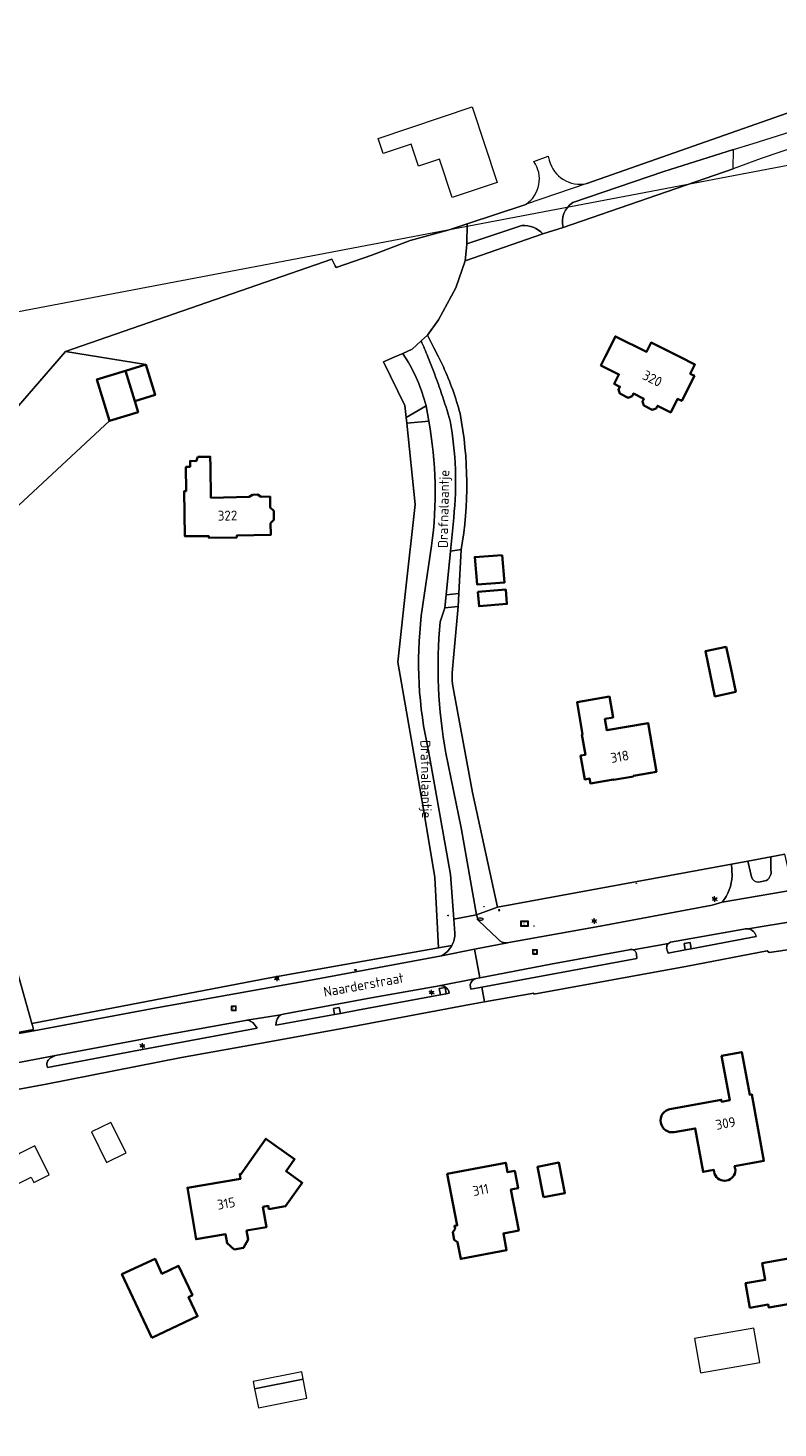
# Model space of a CAD drawing. Header units: metres. Extents: x 140853 to 145288, y 474558 to 480269.
# Tile 121 of 256: x 141701 to 141838, y 478305 to 478560. Entities that reach past the tile are written whole.
import ezdxf
from ezdxf.enums import TextEntityAlignment as Align
from ezdxf.lldxf.tags import DXFTag

# ---------------------------------------------------------------- set-up
doc = ezdxf.new("R2010")
doc.units = ezdxf.units.M
doc.header["$MEASUREMENT"] = 0
for name, color, linetype, lineweight in [('B-WE-GR-BEPLANTING_CULTUUR_BOSPLANTSOEN-G', 90, 'GR-PLANTSOEN', 18), ('B-WE-GR-GRAS_KRUIDENRIJK-G', 80, 'Continuous', 18), ('B-WE-GR-GROENVOORZIENING-G', 80, 'Continuous', 18), ('B-WE-IE-TERREINAFSCHEIDING_KUNSTMATIG_HEKWERK-G', 20, 'IE-TERREINAFSCHEIDING-KUNSTMATIG', 18), ('B-WE-KL-DATA_CAI-S', 90, 'KL-CAI-N', 18), ('B-WE-KL-ET_LS_OV_LICHTMAST-S', 190, 'Continuous', 18), ('B-WE-KL-WATER_BRANDLEIDING_PUT-S', 150, 'Continuous', 18), ('B-WE-KL-WATER_PUT-S', 170, 'Continuous', 18), ('B-WE-OG-BEBOUWING-G', 7, 'Continuous', 35), ('B-WE-OG-BEBOUWING_BIJGEBOUW-G', 7, 'Continuous', 18), ('B-WE-OG-BEBOUWING_HUISNUMMER-T18', 10, 'Continuous', 18), ('B-WE-OG-BEBOUWING_LUIFEL-G', 7, 'Continuous', 18), ('B-WE-OG-BEBOUWING_STRAATNAAM-T18', 10, 'Continuous', 18), ('B-WE-OG-HULPLIJN-G', 50, 'Continuous', 18), ('B-WE-OG-TERREIN_ERF-G', 7, 'Continuous', 18), ('B-WE-RI-GWA_RIOOLPUT-S', 30, 'Continuous', 18), ('B-WE-RI-TERREINKAST-S', 7, 'Continuous', 18), ('B-WE-VH-ONVERHARD-G', 252, 'Continuous', 18), ('B-WE-VH-VERHARDING_ASFALT-G', 252, 'Continuous', 18), ('B-WE-VH-VERHARDING_BETONSTRAATSTEEN-G', 252, 'Continuous', 18), ('B-WE-VH-VERHARDING_HALFVERHARDING-G', 252, 'Continuous', 18), ('X-XX-XX-ALGEMEEN-S', 7, 'Continuous', 18)]:
    doc.layers.add(name, color=color, linetype=linetype, lineweight=lineweight)
doc.styles.add('NLCS-ISO', font='txt')
doc.styles.get("Standard").update_dxf_attribs({"font": 'arial.ttf'})
doc.linetypes.add('GR-PLANTSOEN', pattern='A,0,[179,NLCS.shx,S=2,R=0,X=0,Y=0],-4', length=4)
doc.linetypes.add('IE-TERREINAFSCHEIDING-KUNSTMATIG', pattern='A,4,[82,NLCS.shx,S=0.75,R=90,X=0,Y=0],4,-2', length=10)
tags = doc.linetypes.add('KL-CAI-N', pattern='A,4,-1,[101,NLCS.shx,S=0.5,R=0,X=0,Y=0],-1,4,-1,["C",Standard,S=1,R=0,X=-0.25,Y=-0.5],-1.5', length=12.5).pattern_tags.tags
tags[18] = DXFTag(74, 10)

# ---------------------------------------------------------------- blocks, each defined once
blk = doc.blocks.new('SIE-WEG_AFVALBAK_TYPE_01')
for radius in [0.25, 0.156]:
    blk.add_circle((0, 0), radius)
blk = doc.blocks.new('SRI-TERREINKAST-SO')
at = {"ltscale": 0.1}
h = blk.add_hatch(color=256, dxfattribs=at)
h.paths.add_polyline_path([(3.9, 2.1), (-3.4, 2.1), (-3.4, -2.4), (3.9, -2.4)])
h.paths.add_polyline_path([(3.4, 1.6), (-2.9, 1.6), (-2.9, -1.9), (3.4, -1.9)], flags=16)
at = {"flags": 128}
for points in [[(3.9, 2.1), (-3.4, 2.1), (-3.4, -2.4), (3.9, -2.4)], [(3.4, 1.6), (-2.9, 1.6), (-2.9, -1.9), (3.4, -1.9)]]:
    blk.add_lwpolyline(points, close=True, dxfattribs=at)
at = {"style": 'NLCS-ISO'}
blk.add_text('RI', height=1.8, dxfattribs=at).set_placement((-0.9, -1))
blk = doc.blocks.new('SKL-DATA_TERREINKAST-SO')
for q in [(-0.2, 0.2), (0.2, 0.2)]:
    blk.add_line((0, -0.2), q)
at = {"flags": 128}
blk.add_lwpolyline([(0.6, 0.4), (-0.6, 0.4), (-0.6, -0.4), (0.6, -0.4)], close=True, dxfattribs=at)
at = {"style": 'NLCS-ISO'}
blk.add_attdef('TYPE', text='', height=0.35, dxfattribs=at).set_placement((0, 0.7), align=Align.MIDDLE_CENTER)
blk = doc.blocks.new('B-SIE-WEG_LICHTMAST-SO')
at = {"ltscale": 0.1}
for p, q in [((-1.1, 0.6), (-2.2, 1.3)), ((0, 1.3), (0, 2.5)), ((1.1, 0.6), (2.2, 1.3)), ((-1.1, -0.6), (-2.2, -1.3)), ((0, -1.3), (0, -2.5)), ((1.1, -0.6), (2.2, -1.3))]:
    blk.add_line(p, q, dxfattribs=at)
at = {"flags": 128}
for points in [[(-1.2, 0.5), (1.2, 0.5)], [(-1.2, -0.5), (1.2, -0.5)]]:
    blk.add_lwpolyline(points, dxfattribs=at)
at = {"ltscale": 0.1}
blk.add_circle((0, 0), 1.27, dxfattribs=at)
at = {"style": 'NLCS-ISO'}
blk.add_attdef('TYPE', text='', height=1.8, dxfattribs=at).set_placement((0, 2.5), align=Align.BOTTOM_CENTER)
blk = doc.blocks.new('SIE-WEG_STRAATPOT_BRANDKRAAN-SO')
blk.add_ellipse((0, 0), major_axis=(-0.729, 0), ratio=0.685994)
at = {"style": 'NLCS-ISO'}
blk.add_text('BR', height=0.4, dxfattribs=at).set_placement((-0.3, -0.2))
blk = doc.blocks.new('SRI-PUT_INSPECTIE-SO')
at = {"lineweight": -3, "flags": 128}
blk.add_lwpolyline([(-2, -2), (2, -2), (2, 2), (-2, 2)], close=True, dxfattribs=at)
at = {"lineweight": -3, "ltscale": 1.5}
blk.add_circle((0, 0), 2, dxfattribs=at)
at = {"ltscale": 0.1, "style": 'NLCS-ISO'}
blk.add_text('I', height=2.5, dxfattribs=at).set_placement((0, 0), align=Align.MIDDLE_CENTER)
blk = doc.blocks.new('SKL-WATERLEIDINGPUT-SO')
at = {"color": 0, "linetype": 'ByBlock', "lineweight": 18}
blk.add_ellipse((0, 0), major_axis=(2.5, 0), ratio=0.54, dxfattribs=at)
at = {"color": 0, "linetype": 'ByBlock', "lineweight": 18, "style": 'NLCS-ISO'}
blk.add_text('wl', height=1.8, dxfattribs=at).set_placement((0, 0), align=Align.MIDDLE_CENTER)

msp = doc.modelspace()

# ---------------------------------------------------------------- linework, layer by layer
at = {"layer": 'B-WE-GR-BEPLANTING_CULTUUR_BOSPLANTSOEN-G', "ltscale": 0.2, "flags": 128}
for points in [[(141829.896, 478537.839), (141817.222, 478533.843), (141800.606, 478528.146), (141800.606, 478528.146, 0.3253136), (141798.852, 478523.628), (141798.852, 478523.628), (141829.854, 478534.326), (141829.896, 478537.839)], [(141780.966, 478517.557), (141795.143, 478522.428), (141795.143, 478522.428, 0.2417853), (141791.314, 478523.948), (141791.314, 478523.948), (141781.264, 478520.632), (141781.241, 478519.872), (141780.966, 478517.557)], [(141778.909, 478470.669), (141778.286, 478464.568), (141780.289, 478464.845), (141780.289, 478464.845, 0.0886346), (141780.073, 478489.666), (141780.073, 478489.666, 0.040572), (141777.011, 478498.192), (141777.011, 478498.192), (141776.151, 478500), (141775.293, 478501.656), (141774.114, 478503.991), (141772.956, 478502.913), (141772.956, 478502.913, -0.0069341), (141774.186, 478500), (141774.186, 478500), (141774.909, 478498.183), (141774.909, 478498.183, -0.0215276), (141778.253, 478488.335), (141778.253, 478488.335, -0.0706435), (141778.909, 478470.669)], [(141770.007, 478500), (141769.637, 478500.655), (141768.158, 478500), (141766.08, 478499.08), (141769.989, 478491.135), (141770.205, 478488.943), (141773.854, 478491.1), (141773.854, 478491.1, 0.0810255), (141770.007, 478500)]]:
    msp.add_lwpolyline(points, format="xyb", close=True, dxfattribs=at)
at = {"layer": 'B-WE-GR-GRAS_KRUIDENRIJK-G', "ltscale": 0.2, "flags": 128}
for points in [[(141833.21, 478405.135, 0.3719741), (141834.444, 478404.178), (141834.444, 478404.178), (141835.943, 478404.491), (141835.943, 478404.491, 0.2894993), (141836.744, 478406.353), (141836.744, 478406.353), (141836.737, 478408.801), (141832.495, 478408.015), (141833.21, 478405.135)], [(141827.82, 478400.511, 0.167146), (141829.663, 478405.339), (141829.663, 478405.339), (141829.552, 478407.472), (141786.896, 478399.607), (141783.03, 478398.204), (141783.44, 478397.157), (141786.943, 478393.82), (141786.943, 478393.82, 0.2520093), (141788.728, 478393.116), (141788.728, 478393.116), (141788.966, 478393.159), (141805.586, 478396.127), (141825.991, 478400.005), (141827.82, 478400.511)], [(141821.126, 478391.837), (141820.919, 478392.96), (141822.002, 478393.158), (141822.207, 478392.038), (141834.043, 478394.258), (141834.043, 478394.258, 0.2979892), (141832.608, 478395.652), (141832.608, 478395.652, 0.1104273), (141831.811, 478395.628), (141831.811, 478395.628), (141818.447, 478393.226), (141818.447, 478393.226, 0.1203804), (141818.036, 478392.994), (141818.036, 478392.994, 0.236809), (141817.722, 478392.15), (141817.722, 478392.15), (141817.982, 478391.254), (141821.126, 478391.837)], [(141782.985, 478386.608, 0.3042226), (141781.901, 478385.427), (141781.901, 478385.427), (141782.009, 478384.674), (141784.011, 478385.041), (141812.3, 478390.233), (141812.201, 478391.029), (141812.201, 478391.029, 0.2677446), (141811.621, 478391.82), (141811.621, 478391.82, 0.2007972), (141810.864, 478391.834), (141810.864, 478391.834), (141796.622, 478389.194), (141783.689, 478386.741), (141782.985, 478386.608)], [(141777.552, 478383.827), (141778.088, 478383.927), (141777.94, 478384.462), (141777.94, 478384.462, 0.3158683), (141776.238, 478385.294), (141776.238, 478385.294), (141763.845, 478383.088), (141747.802, 478380.118), (141747.802, 478380.118, 0.0723256), (141747.402, 478379.977), (141747.402, 478379.977, 0.2396822), (141746.604, 478378.865), (141746.604, 478378.865), (141746.48, 478378.086), (141757.151, 478380.031), (141756.961, 478381.161), (141758.046, 478381.342), (141758.233, 478380.228), (141761.355, 478380.797), (141776.471, 478383.625), (141776.255, 478384.777), (141777.337, 478384.979), (141777.552, 478383.827)], [(141706.322, 478372.557), (141705.334, 478372.056), (141705.334, 478372.056, 0.3645168), (141704.846, 478370.366), (141704.846, 478370.366), (141720.553, 478373.359), (141743.047, 478377.519), (141742.53, 478378.277), (141742.53, 478378.277, 0.2383821), (141741.191, 478378.976), (141741.191, 478378.976), (141740.941, 478378.96), (141725.059, 478376.058), (141706.322, 478372.557)]]:
    msp.add_lwpolyline(points, format="xyb", close=True, dxfattribs=at)
at = {"layer": 'B-WE-GR-GROENVOORZIENING-G', "ltscale": 0.2, "flags": 128}
for points in [[(141779.127, 478394.904), (141778.937, 478397.425), (141778.296, 478405.554), (141774.304, 478428.118), (141774.304, 478428.118, -0.0856919), (141772.996, 478452.765), (141772.996, 478452.765), (141774.866, 478465.549), (141774.866, 478465.549, 0.0786787), (141774.356, 478488.3), (141774.356, 478488.3), (141770.341, 478487.935), (141771.866, 478473.062), (141770.085, 478457.294), (141768.711, 478444.308), (141773.364, 478417.5), (141775.48, 478405.04), (141776.121, 478392.18), (141778.55, 478392.612), (141778.55, 478392.612, 0.1295018), (141779.127, 478394.904)], [(141786.896, 478399.607), (141785.145, 478407.675), (141782.31, 478420.559), (141778.897, 478438.937), (141778.897, 478438.937, -0.0846558), (141778.813, 478444.418), (141778.813, 478444.418), (141779.69, 478454.442), (141777.276, 478454.214), (141776.426, 478451.693), (141776.426, 478451.693, 0.0687746), (141777.485, 478427.716), (141777.485, 478427.716), (141780.235, 478414.066), (141783.03, 478398.204), (141786.896, 478399.607)], [(141702.372, 478377.073), (141724.711, 478381.223), (141752.158, 478386.204), (141776.678, 478390.762), (141776.678, 478390.762, 0.14505), (141778.55, 478392.612), (141778.55, 478392.612), (141776.121, 478392.18), (141745.375, 478386.707), (141701.999, 478378.397), (141702.107, 478378.012), (141702.314, 478377.279), (141676.006, 478372.335), (141676.047, 478372.118), (141698.23, 478376.303), (141702.372, 478377.073)]]:
    msp.add_lwpolyline(points, format="xyb", close=True, dxfattribs=at)
at = {"layer": 'B-WE-IE-TERREINAFSCHEIDING_KUNSTMATIG_HEKWERK-G', "ltscale": 0.2, "flags": 128}
for points in [[(141829.854, 478534.326), (141798.852, 478523.628)], [(141795.143, 478522.428), (141780.966, 478517.557)], [(141774.114, 478503.991), (141775.293, 478501.656)], [(141775.293, 478501.656), (141776.151, 478500)], [(141776.151, 478500), (141777.011, 478498.192)], [(141770.205, 478488.943), (141769.989, 478491.135), (141766.08, 478499.08)], [(141776.121, 478392.18), (141775.48, 478405.04), (141773.364, 478417.5), (141768.711, 478444.308), (141770.085, 478457.294), (141771.866, 478473.062), (141770.341, 478487.935)], [(141779.69, 478454.442), (141778.813, 478444.418)], [(141778.897, 478438.937), (141782.31, 478420.559), (141785.145, 478407.675), (141786.896, 478399.607)], [(141701.999, 478378.397), (141745.375, 478386.707), (141776.121, 478392.18)]]:
    msp.add_lwpolyline(points, dxfattribs=at)
for points in [[(141780.073, 478489.666, 0.040572), (141777.011, 478498.192)], [(141780.289, 478464.845, 0.0886346), (141780.073, 478489.666)], [(141778.813, 478444.418, 0.0846558), (141778.897, 478438.937)]]:
    msp.add_lwpolyline(points, format="xyb", dxfattribs=at)
at = {"layer": 'B-WE-OG-BEBOUWING-G', "ltscale": 0.2, "flags": 128}
for points in [[(141820.109, 478500), (141814.895, 478502.63), (141814.048, 478500.951), (141808.395, 478503.754), (141806.526, 478500), (141805.749, 478498.44), (141809.034, 478496.804), (141808.16, 478495.084), (141809.187, 478494.567), (141808.935, 478494.067), (141809.165, 478493.346), (141810.709, 478492.567), (141811.417, 478492.815), (141811.669, 478493.315), (141813.553, 478492.364), (141813.301, 478491.864), (141813.54, 478491.139), (141815.084, 478490.36), (141815.801, 478490.603), (141816.053, 478491.103), (141818.468, 478489.885), (141819.711, 478492.349), (141820.479, 478491.962), (141822.789, 478496.542), (141822.021, 478496.93), (141822.868, 478498.608), (141820.109, 478500)], [(141719.059, 478497.477), (141713.841, 478495.888), (141716.14, 478488.339), (141721.358, 478489.928), (141720.749, 478491.927), (141719.059, 478497.477)], [(141719.059, 478497.477), (141720.749, 478491.927), (141724.449, 478493.055), (141722.759, 478498.605), (141719.059, 478497.477)], [(141730.051, 478479.96), (141730.118, 478475.53), (141729.788, 478475.525), (141729.911, 478467.286), (141734.237, 478467.317), (141734.243, 478466.997), (141739.358, 478467.083), (141739.352, 478467.403), (141745.539, 478467.52), (141745.509, 478469.664), (141746.101, 478470.265), (141746.087, 478471.892), (141745.455, 478472.507), (141745.44, 478474.53), (141743.811, 478474.498), (141743.153, 478474.886), (141742.243, 478474.868), (141741.595, 478474.455), (141734.636, 478474.318), (141734.551, 478480.027), (141734.525, 478481.777), (141732.254, 478481.743), (141731.937, 478480.957), (141730.836, 478481.016), (141730.851, 478479.972), (141730.051, 478479.96)], [(141787.723, 478463.836), (141782.747, 478463.493), (141783.182, 478458.482), (141788.158, 478458.825), (141787.723, 478463.836)], [(141783.307, 478457.123), (141783.531, 478454.518), (141788.612, 478454.955), (141788.388, 478457.56), (141783.307, 478457.123)], [(141830.336, 478438.877), (141829.415, 478443.281), (141828.563, 478447.087), (141824.799, 478446.3), (141826.519, 478438.078), (141830.336, 478438.877)], [(141815.886, 478424.289), (141814.341, 478433.196), (141806.833, 478431.894), (141806.472, 478433.973), (141807.95, 478434.229), (141807.292, 478438.022), (141801.4, 478437), (141802.367, 478431.145), (141802.259, 478431.126), (141802.902, 478427.431), (141802.045, 478427.282), (141802.804, 478422.918), (141803.661, 478423.067), (141803.812, 478422.2), (141808.029, 478422.934), (141808.048, 478422.826), (141811.667, 478423.456), (141811.648, 478423.564), (141815.886, 478424.289)], [(141744.118, 478344.948), (141745.103, 478345.115), (141745.202, 478344.535), (141748.259, 478345.054), (141751.303, 478349.352), (141748.33, 478351.458), (141749.891, 478353.661), (141744.664, 478357.363), (141740.132, 478350.964), (141739.895, 478350.924), (141740.04, 478350.076), (141730.341, 478348.415), (141731.936, 478339.037), (141737.298, 478339.955), (141737.573, 478338.338), (141738.885, 478337.183), (141740.571, 478337.472), (141741.427, 478338.998), (141741.152, 478340.615), (141744.749, 478341.231), (141744.118, 478344.948)], [(141777.733, 478350.955), (141779.534, 478341.556), (141779.043, 478341.462), (141779.143, 478340.942), (141778.741, 478340.325), (141779.005, 478338.95), (141779.606, 478338.525), (141780.196, 478335.442), (141788.539, 478337.071), (141787.959, 478340.096), (141790.758, 478340.632), (141789.33, 478348.086), (141790.636, 478348.337), (141790.03, 478351.499), (141788.724, 478351.249), (141788.389, 478352.997), (141777.733, 478350.955)], [(141795.293, 478346.685), (141799.178, 478347.452), (141798.077, 478353.02), (141794.192, 478352.253), (141795.293, 478346.685)], [(141723.863, 478321.065), (141732.211, 478324.985), (141730.569, 478328.482), (141731.274, 478328.813), (141728.757, 478334.176), (141725.716, 478332.749), (141724.449, 478335.448), (141718.426, 478332.647), (141723.863, 478321.065)], [(141843.045, 478327.75), (141841.619, 478335.837), (141835.155, 478334.646), (141835.687, 478331.629), (141832.115, 478330.999), (141832.903, 478326.53), (141836.258, 478327.121), (141836.355, 478326.571), (141843.045, 478327.75)]]:
    msp.add_lwpolyline(points, close=True, dxfattribs=at)
msp.add_lwpolyline([(141830.247, 478351.639), (141830.116, 478352.358), (141835.429, 478353.324), (141833.22, 478365.472), (141832.875, 478365.409), (141831.424, 478373.166), (141827.735, 478372.495), (141829.209, 478364.388), (141827.743, 478364.121), (141827.676, 478364.487), (141818.33, 478362.787), (141818.33, 478362.787, 0.9794178), (141819.097, 478358.567), (141819.097, 478358.567), (141822.924, 478359.263), (141824.37, 478351.313), (141826.338, 478351.671), (141826.468, 478350.952), (141826.468, 478350.952, 0.8274923), (141830.247, 478351.639)], format="xyb", close=True, dxfattribs=at)
at = {"layer": 'B-WE-OG-BEBOUWING_BIJGEBOUW-G', "ltscale": 0.2, "flags": 128}
for points in [[(141822.77, 478320.956), (141823.868, 478314.644), (141834.693, 478316.526), (141833.596, 478322.838), (141822.77, 478320.956)], [(141742.612, 478311.763), (141743.301, 478308.301), (141752.144, 478310.062), (141751.455, 478313.524), (141742.612, 478311.763)]]:
    msp.add_lwpolyline(points, close=True, dxfattribs=at)
at = {"layer": 'B-WE-OG-BEBOUWING_LUIFEL-G', "ltscale": 0.2, "flags": 128}
for points in [[(141712.871, 478358.609), (141715.619, 478353.052), (141719.16, 478354.803), (141716.411, 478360.36), (141712.871, 478358.609)], [(141697.228, 478352.68), (141699.059, 478348.978), (141701.856, 478350.361), (141702.343, 478349.375), (141705.149, 478350.763), (141702.52, 478356.078), (141699.714, 478354.691), (141697.228, 478352.68)], [(141751.455, 478313.524), (141751.197, 478314.818), (141742.354, 478313.057), (141742.612, 478311.763), (141751.455, 478313.524)]]:
    msp.add_lwpolyline(points, close=True, dxfattribs=at)
at = {"layer": 'B-WE-OG-HULPLIJN-G'}
msp.add_lwpolyline([(141484.938, 478467.493), (142922.898, 478740.923), (143043.789, 479141.528), (143928.198, 479351.369), (144042.725, 479840.999), (144698.079, 479872.794), (144672.627, 478988.916), (144742.617, 478639.181), (145060.75, 478225.858), (145035.298, 477659.922), (145054.388, 476896.862), (144768.066, 476833.275), (144755.342, 477825.251), (143616.428, 477755.303), (142541.14, 475313.514), (141510.39, 476108.367), (141014.104, 476776.044), (140988.652, 477462.798), (141421.313, 477755.303), (141484.938, 478467.493)], close=True, dxfattribs=at)
at = {"layer": 'B-WE-OG-TERREIN_ERF-G', "ltscale": 0.2, "flags": 128}
for points in [[(141887.586, 478554.055), (141834.929, 478536.192), (141834.929, 478536.192), (141829.854, 478534.326), (141798.852, 478523.628), (141795.143, 478522.428), (141780.966, 478517.557), (141779.309, 478512.589), (141776.112, 478506.794), (141774.114, 478503.991), (141775.293, 478501.656), (141776.151, 478500), (141777.011, 478498.192), (141777.011, 478498.192, -0.040572), (141780.073, 478489.666), (141780.073, 478489.666, -0.0886346), (141780.289, 478464.845), (141780.289, 478464.845), (141779.827, 478456.824), (141779.69, 478454.442), (141778.813, 478444.418), (141778.813, 478444.418, 0.0846558), (141778.897, 478438.937), (141778.897, 478438.937), (141782.31, 478420.559), (141785.145, 478407.675), (141786.896, 478399.607), (141829.552, 478407.472), (141832.495, 478408.015), (141836.737, 478408.801), (141839.266, 478409.265)], [(141692.104, 478482.518), (141708.11, 478500.961), (141756.687, 478517.854), (141757.299, 478516.617), (141757.457, 478516.322), (141763.997, 478518.566), (141770.969, 478521.262), (141778.043, 478523.211), (141781.372, 478524.298), (141791.852, 478527.721), (141791.852, 478527.721, 0.0173262), (141792.095, 478527.875), (141792.095, 478527.875, 0.4211486), (141793.511, 478535.624), (141793.511, 478535.624), (141796.109, 478536.62), (141796.314, 478535.898), (141796.314, 478535.898, 0.4049734), (141803.187, 478531.636), (141803.187, 478531.636), (141841.934, 478545.276)], [(141819.097, 478358.567, -0.9794178), (141818.33, 478362.787)], [(141830.247, 478351.639, -0.8274923), (141826.468, 478350.952)]]:
    msp.add_lwpolyline(points, format="xyb", dxfattribs=at)
for points in [[(141771.156, 478538.842), (141766.053, 478537.139), (141765.148, 478539.847), (141782.238, 478545.633), (141786.848, 478531.826), (141778.633, 478529.078), (141776.296, 478536.055), (141772.508, 478534.792), (141771.156, 478538.842)], [(141770.341, 478487.935), (141770.205, 478488.943), (141769.989, 478491.135), (141766.08, 478499.08), (141768.158, 478500), (141769.637, 478500.655), (141771.342, 478501.41), (141772.956, 478502.913), (141774.114, 478503.991), (141776.112, 478506.794), (141779.309, 478512.589), (141780.966, 478517.557), (141781.241, 478519.872), (141781.264, 478520.632), (141781.372, 478524.298), (141778.043, 478523.211), (141770.969, 478521.262), (141763.997, 478518.566), (141757.457, 478516.322), (141757.299, 478516.617), (141756.687, 478517.854), (141708.11, 478500.961), (141722.759, 478498.605), (141724.449, 478493.055), (141720.749, 478491.927), (141721.358, 478489.928), (141716.14, 478488.339), (141680.392, 478455.148), (141701.999, 478378.397), (141745.375, 478386.707), (141776.121, 478392.18), (141775.48, 478405.04), (141773.364, 478417.5), (141768.711, 478444.308), (141770.085, 478457.294), (141771.866, 478473.062), (141770.341, 478487.935)], [(141806.526, 478500), (141808.395, 478503.754), (141814.048, 478500.951), (141814.895, 478502.63), (141820.109, 478500), (141822.868, 478498.608), (141822.021, 478496.93), (141822.789, 478496.542), (141820.479, 478491.962), (141819.711, 478492.349), (141818.468, 478489.885), (141816.053, 478491.103), (141815.801, 478490.603), (141815.084, 478490.36), (141813.54, 478491.139), (141813.301, 478491.864), (141813.553, 478492.364), (141811.669, 478493.315), (141811.417, 478492.815), (141810.709, 478492.567), (141809.165, 478493.346), (141808.935, 478494.067), (141809.187, 478494.567), (141808.16, 478495.084), (141809.034, 478496.804), (141805.749, 478498.44), (141806.526, 478500)], [(141716.14, 478488.339), (141713.841, 478495.888), (141719.059, 478497.477), (141722.759, 478498.605), (141708.11, 478500.961), (141692.104, 478482.518), (141685.243, 478474.691), (141677.519, 478465.878), (141680.392, 478455.148), (141716.14, 478488.339)], [(141734.551, 478480.027), (141734.636, 478474.318), (141741.595, 478474.455), (141742.243, 478474.868), (141743.153, 478474.886), (141743.811, 478474.498), (141745.44, 478474.53), (141745.455, 478472.507), (141746.087, 478471.892), (141746.101, 478470.265), (141745.509, 478469.664), (141745.539, 478467.52), (141739.352, 478467.403), (141739.358, 478467.083), (141734.243, 478466.997), (141734.237, 478467.317), (141729.911, 478467.286), (141729.788, 478475.525), (141730.118, 478475.53), (141730.051, 478479.96), (141730.851, 478479.972), (141730.836, 478481.016), (141731.937, 478480.957), (141732.254, 478481.743), (141734.525, 478481.777), (141734.551, 478480.027)], [(141787.723, 478463.836), (141788.158, 478458.825), (141783.182, 478458.482), (141782.747, 478463.493), (141787.723, 478463.836)], [(141783.307, 478457.123), (141788.388, 478457.56), (141788.612, 478454.955), (141783.531, 478454.518), (141783.307, 478457.123)], [(141829.415, 478443.281), (141830.336, 478438.877), (141826.519, 478438.078), (141824.799, 478446.3), (141828.563, 478447.087), (141829.415, 478443.281)], [(141815.886, 478424.289), (141811.648, 478423.564), (141811.667, 478423.456), (141808.048, 478422.826), (141808.029, 478422.934), (141803.812, 478422.2), (141803.661, 478423.067), (141802.804, 478422.918), (141802.045, 478427.282), (141802.902, 478427.431), (141802.259, 478431.126), (141802.367, 478431.145), (141801.4, 478437), (141807.292, 478438.022), (141807.95, 478434.229), (141806.472, 478433.973), (141806.833, 478431.894), (141814.341, 478433.196), (141815.886, 478424.289)], [(141748.33, 478351.458), (141751.303, 478349.352), (141748.259, 478345.054), (141745.202, 478344.535), (141745.103, 478345.115), (141744.118, 478344.948), (141744.749, 478341.231), (141741.152, 478340.615), (141741.427, 478338.998), (141740.571, 478337.472), (141738.885, 478337.183), (141737.573, 478338.338), (141737.298, 478339.955), (141731.936, 478339.037), (141730.341, 478348.415), (141740.04, 478350.076), (141739.895, 478350.924), (141740.132, 478350.964), (141744.664, 478357.363), (141749.891, 478353.661), (141748.33, 478351.458)], [(141777.733, 478350.955), (141788.389, 478352.997), (141788.724, 478351.249), (141790.03, 478351.499), (141790.636, 478348.337), (141789.33, 478348.086), (141790.758, 478340.632), (141787.959, 478340.096), (141788.539, 478337.071), (141780.196, 478335.442), (141779.606, 478338.525), (141779.005, 478338.95), (141778.741, 478340.325), (141779.143, 478340.942), (141779.043, 478341.462), (141779.534, 478341.556), (141777.733, 478350.955)], [(141795.293, 478346.685), (141794.192, 478352.253), (141798.077, 478353.02), (141799.178, 478347.452), (141795.293, 478346.685)], [(141723.863, 478321.065), (141718.426, 478332.647), (141724.449, 478335.448), (141725.716, 478332.749), (141728.757, 478334.176), (141731.274, 478328.813), (141730.569, 478328.482), (141732.211, 478324.985), (141723.863, 478321.065)], [(141843.045, 478327.75), (141836.355, 478326.571), (141836.258, 478327.121), (141832.903, 478326.53), (141832.115, 478330.999), (141835.687, 478331.629), (141835.155, 478334.646), (141841.619, 478335.837), (141843.045, 478327.75)]]:
    msp.add_lwpolyline(points, close=True, dxfattribs=at)
for points in [[(141676.006, 478372.335), (141702.314, 478377.279), (141702.107, 478378.012), (141701.999, 478378.397), (141680.392, 478455.148)], [(141841.01, 478392.035), (141836.402, 478391.317), (141836.057, 478391.645), (141821.521, 478388.832), (141793.532, 478383.766), (141793.492, 478383.915), (141784.523, 478382.347), (141781.846, 478381.879), (141759.512, 478377.689), (141744.899, 478374.991), (141729.275, 478372.168), (141704.601, 478367.328), (141663.161, 478359.639)], [(141818.33, 478362.787), (141827.676, 478364.487), (141827.743, 478364.121), (141829.209, 478364.388), (141827.735, 478372.495)], [(141827.735, 478372.495), (141831.424, 478373.166), (141832.875, 478365.409), (141833.22, 478365.472), (141835.429, 478353.324), (141830.116, 478352.358), (141830.247, 478351.639)], [(141826.468, 478350.952), (141826.338, 478351.671), (141824.37, 478351.313), (141822.924, 478359.263), (141819.097, 478358.567)]]:
    msp.add_lwpolyline(points, dxfattribs=at)
at = {"layer": 'B-WE-VH-ONVERHARD-G', "ltscale": 0.2, "flags": 128}
for points in [[(141770.205, 478488.943), (141770.341, 478487.935), (141774.356, 478488.3), (141773.854, 478491.1), (141770.205, 478488.943)], [(141780.289, 478464.845), (141778.286, 478464.568), (141777.511, 478456.625), (141779.827, 478456.824), (141780.289, 478464.845)]]:
    msp.add_lwpolyline(points, close=True, dxfattribs=at)
at = {"layer": 'B-WE-VH-VERHARDING_ASFALT-G', "ltscale": 0.2, "flags": 128}
msp.add_lwpolyline([(141777.276, 478454.214), (141779.69, 478454.442), (141779.827, 478456.824), (141777.511, 478456.625), (141777.276, 478454.214)], close=True, dxfattribs=at)
for points in [[(141829.663, 478405.339, -0.167146), (141827.82, 478400.511), (141827.82, 478400.511), (141843.445, 478403.194), (141843.445, 478403.194, -0.1033673), (141841.314, 478404.473), (141841.314, 478404.473, -0.0957954), (141839.951, 478406.324), (141839.951, 478406.324), (141839.941, 478406.366), (141839.266, 478409.265), (141836.737, 478408.801), (141836.744, 478406.353), (141836.744, 478406.353, -0.2894993), (141835.943, 478404.491), (141835.943, 478404.491), (141834.444, 478404.178), (141834.444, 478404.178, -0.3719741), (141833.21, 478405.135), (141833.21, 478405.135), (141832.495, 478408.015), (141829.552, 478407.472), (141829.663, 478405.339)], [(141776.678, 478390.762), (141782.703, 478391.939), (141788.728, 478393.116), (141788.728, 478393.116, -0.2520093), (141786.943, 478393.82), (141786.943, 478393.82), (141783.44, 478397.157), (141783.03, 478398.204), (141778.937, 478397.425), (141779.127, 478394.904), (141779.127, 478394.904, -0.1295018), (141778.55, 478392.612), (141778.55, 478392.612, -0.14505), (141776.678, 478390.762)]]:
    msp.add_lwpolyline(points, format="xyb", close=True, dxfattribs=at)
for points in [[(141843.445, 478403.194), (141827.82, 478400.511), (141825.991, 478400.005), (141805.586, 478396.127), (141788.966, 478393.159), (141788.728, 478393.116), (141782.703, 478391.939), (141783.689, 478386.741), (141796.622, 478389.194), (141810.864, 478391.834), (141810.864, 478391.834, -0.2007972), (141811.621, 478391.82), (141811.621, 478391.82), (141818.036, 478392.994), (141818.036, 478392.994, -0.1203804), (141818.447, 478393.226), (141818.447, 478393.226), (141831.811, 478395.628), (141831.811, 478395.628, -0.1104273), (141832.608, 478395.652), (141832.608, 478395.652), (141841.401, 478397.116)], [(141841.401, 478397.116), (141832.608, 478395.652), (141832.608, 478395.652, -0.2979892), (141834.043, 478394.258), (141834.043, 478394.258), (141822.207, 478392.038), (141822.207, 478392.038), (141821.126, 478391.837), (141817.982, 478391.254), (141817.722, 478392.15), (141817.722, 478392.15, -0.236809), (141818.036, 478392.994), (141818.036, 478392.994), (141811.621, 478391.82), (141811.621, 478391.82, -0.2677446), (141812.201, 478391.029), (141812.201, 478391.029), (141812.3, 478390.233), (141784.011, 478385.041), (141784.523, 478382.347), (141793.492, 478383.915), (141793.532, 478383.766), (141821.521, 478388.832), (141836.057, 478391.645), (141836.402, 478391.317), (141841.01, 478392.035)], [(141697.39, 478370.857), (141706.322, 478372.557), (141725.059, 478376.058), (141740.941, 478378.96), (141741.191, 478378.976), (141747.402, 478379.977), (141747.402, 478379.977, -0.0723256), (141747.802, 478380.118), (141747.802, 478380.118), (141763.845, 478383.088), (141776.238, 478385.294), (141782.985, 478386.608), (141783.689, 478386.741), (141782.703, 478391.939), (141782.703, 478391.939), (141776.678, 478390.762), (141752.158, 478386.204), (141724.711, 478381.223), (141702.372, 478377.073), (141698.23, 478376.303)], [(141663.161, 478359.639), (141704.601, 478367.328), (141729.275, 478372.168), (141744.899, 478374.991), (141759.512, 478377.689), (141781.846, 478381.879), (141784.523, 478382.347), (141784.011, 478385.041), (141782.009, 478384.674), (141781.901, 478385.427), (141781.901, 478385.427, -0.3042226), (141782.985, 478386.608), (141782.985, 478386.608), (141776.238, 478385.294), (141776.238, 478385.294, -0.3158683), (141777.94, 478384.462), (141777.94, 478384.462), (141778.088, 478383.927), (141777.552, 478383.827), (141776.471, 478383.625), (141761.355, 478380.797), (141758.233, 478380.228), (141757.151, 478380.031), (141746.48, 478378.086), (141746.604, 478378.865), (141746.604, 478378.865, -0.2396822), (141747.402, 478379.977), (141747.402, 478379.977), (141741.191, 478378.976), (141741.191, 478378.976, -0.2383821), (141742.53, 478378.277), (141742.53, 478378.277), (141743.047, 478377.519), (141720.553, 478373.359), (141704.846, 478370.366), (141704.846, 478370.366, -0.3645168), (141705.334, 478372.056), (141705.334, 478372.056), (141706.322, 478372.557), (141697.39, 478370.857)]]:
    msp.add_lwpolyline(points, format="xyb", dxfattribs=at)
at = {"layer": 'B-WE-VH-VERHARDING_BETONSTRAATSTEEN-G', "ltscale": 0.2, "flags": 128}
for points in [[(141821.126, 478391.837), (141822.207, 478392.038), (141822.002, 478393.158), (141820.919, 478392.96), (141821.126, 478391.837)], [(141777.552, 478383.827), (141777.337, 478384.979), (141776.255, 478384.777), (141776.471, 478383.625), (141777.552, 478383.827)], [(141758.233, 478380.228), (141758.046, 478381.342), (141756.961, 478381.161), (141757.151, 478380.031), (141758.233, 478380.228)]]:
    msp.add_lwpolyline(points, close=True, dxfattribs=at)
at = {"layer": 'B-WE-VH-VERHARDING_HALFVERHARDING-G', "ltscale": 0.2, "flags": 128}
msp.add_lwpolyline([(141841.934, 478545.276), (141803.187, 478531.636), (141792.095, 478527.875), (141792.095, 478527.875, -0.0173262), (141791.852, 478527.721), (141791.852, 478527.721), (141781.372, 478524.298), (141781.264, 478520.632), (141791.314, 478523.948), (141791.314, 478523.948, -0.2417853), (141795.143, 478522.428), (141795.143, 478522.428), (141798.852, 478523.628), (141798.852, 478523.628, -0.3253136), (141800.606, 478528.146), (141800.606, 478528.146), (141817.222, 478533.843), (141829.896, 478537.839), (141833.468, 478538.965), (141888.005, 478556.16)], format="xyb", dxfattribs=at)
msp.add_lwpolyline([(141778.296, 478405.554), (141778.937, 478397.425), (141783.03, 478398.204), (141780.235, 478414.066), (141777.485, 478427.716), (141777.485, 478427.716, -0.0687746), (141776.426, 478451.693), (141776.426, 478451.693), (141777.276, 478454.214), (141777.511, 478456.625), (141778.286, 478464.568), (141778.909, 478470.669), (141778.909, 478470.669, 0.0706435), (141778.253, 478488.335), (141778.253, 478488.335, 0.0215276), (141774.909, 478498.183), (141774.909, 478498.183), (141774.186, 478500), (141774.186, 478500, 0.0069341), (141772.956, 478502.913), (141772.956, 478502.913), (141771.342, 478501.41), (141769.637, 478500.655), (141770.007, 478500), (141770.007, 478500, -0.0810255), (141773.854, 478491.1), (141773.854, 478491.1), (141774.356, 478488.3), (141774.356, 478488.3, -0.0786787), (141774.866, 478465.549), (141774.866, 478465.549), (141772.996, 478452.765), (141772.996, 478452.765, 0.0856919), (141774.304, 478428.118), (141774.304, 478428.118), (141778.296, 478405.554)], format="xyb", close=True, dxfattribs=at)

# ---------------------------------------------------------------- block references
at = {"layer": 'B-WE-KL-DATA_CAI-S', "xscale": 0.2, "yscale": 0.2, "zscale": 0.2}
msp.add_blockref('SKL-DATA_TERREINKAST-SO', (141787.187, 478399.062), dxfattribs=at)
at = {"layer": 'B-WE-KL-ET_LS_OV_LICHTMAST-S', "xscale": 0.2, "yscale": 0.2, "zscale": 0.2}
for p in [(141826.472, 478401.098), (141804.494, 478397.095), (141746.637, 478386.613), (141774.871, 478384.047), (141722.145, 478374.329)]:
    msp.add_blockref('B-SIE-WEG_LICHTMAST-SO', p, dxfattribs=at)
at = {"layer": 'B-WE-KL-WATER_BRANDLEIDING_PUT-S', "xscale": 0.2, "yscale": 0.2, "zscale": 0.2}
msp.add_blockref('SIE-WEG_STRAATPOT_BRANDKRAAN-SO', (141760.991, 478388.161), dxfattribs=at)
at = {"layer": 'B-WE-KL-WATER_PUT-S', "xscale": 0.2, "yscale": 0.2, "zscale": 0.2}
msp.add_blockref('SKL-WATERLEIDINGPUT-SO', (141783.724, 478397.428), dxfattribs=at)
at = {"layer": 'B-WE-RI-GWA_RIOOLPUT-S', "xscale": 0.2, "yscale": 0.2, "zscale": 0.2}
for p in [(141793.704, 478391.446), (141738.801, 478381.16)]:
    msp.add_blockref('SRI-PUT_INSPECTIE-SO', p, dxfattribs=at)
at = {"layer": 'B-WE-RI-TERREINKAST-S', "xscale": 0.2, "yscale": 0.2, "zscale": 0.2}
msp.add_blockref('SRI-TERREINKAST-SO', (141791.751, 478396.643), dxfattribs=at)
at = {"layer": 'X-XX-XX-ALGEMEEN-S', "xscale": 0.2, "yscale": 0.2, "zscale": 0.2}
for p in [(141812.199, 478403.955), (141777.871, 478398.093), (141784.433, 478399.7), (141793.536, 478396.18)]:
    msp.add_blockref('SIE-WEG_AFVALBAK_TYPE_01', p, dxfattribs=at)

# ---------------------------------------------------------------- texts
at = {"layer": 'B-WE-OG-BEBOUWING_HUISNUMMER-T18', "style": 'NLCS-ISO'}
for s, rotation, p in [('320', 333.2, (141815.116, 478496.056)), ('322', 1, (141737.667, 478471.055)), ('318', 9.9, (141809.171, 478427.082)), ('309', 10.3, (141828.465, 478360.187)), ('311', 10.8, (141783.813, 478348.047)), ('315', 9.7, (141737.42, 478345.569))]:
    msp.add_text(s, height=1.8, rotation=rotation, dxfattribs=at).set_placement(p, align=Align.MIDDLE_CENTER)
at = {"layer": 'B-WE-OG-BEBOUWING_STRAATNAAM-T18', "style": 'NLCS-ISO'}
for s, rotation, p in [('Drafnalaantje', 88.9, (141777.06, 478472.26)), ('Drafnalaantje', 271.2, (141773.873, 478422.963)), ('Naarderstraat', 10.4, (141762.471, 478385.466))]:
    msp.add_text(s, height=1.8, rotation=rotation, dxfattribs=at).set_placement(p, align=Align.MIDDLE_CENTER)

doc.saveas('drawing.dxf')
